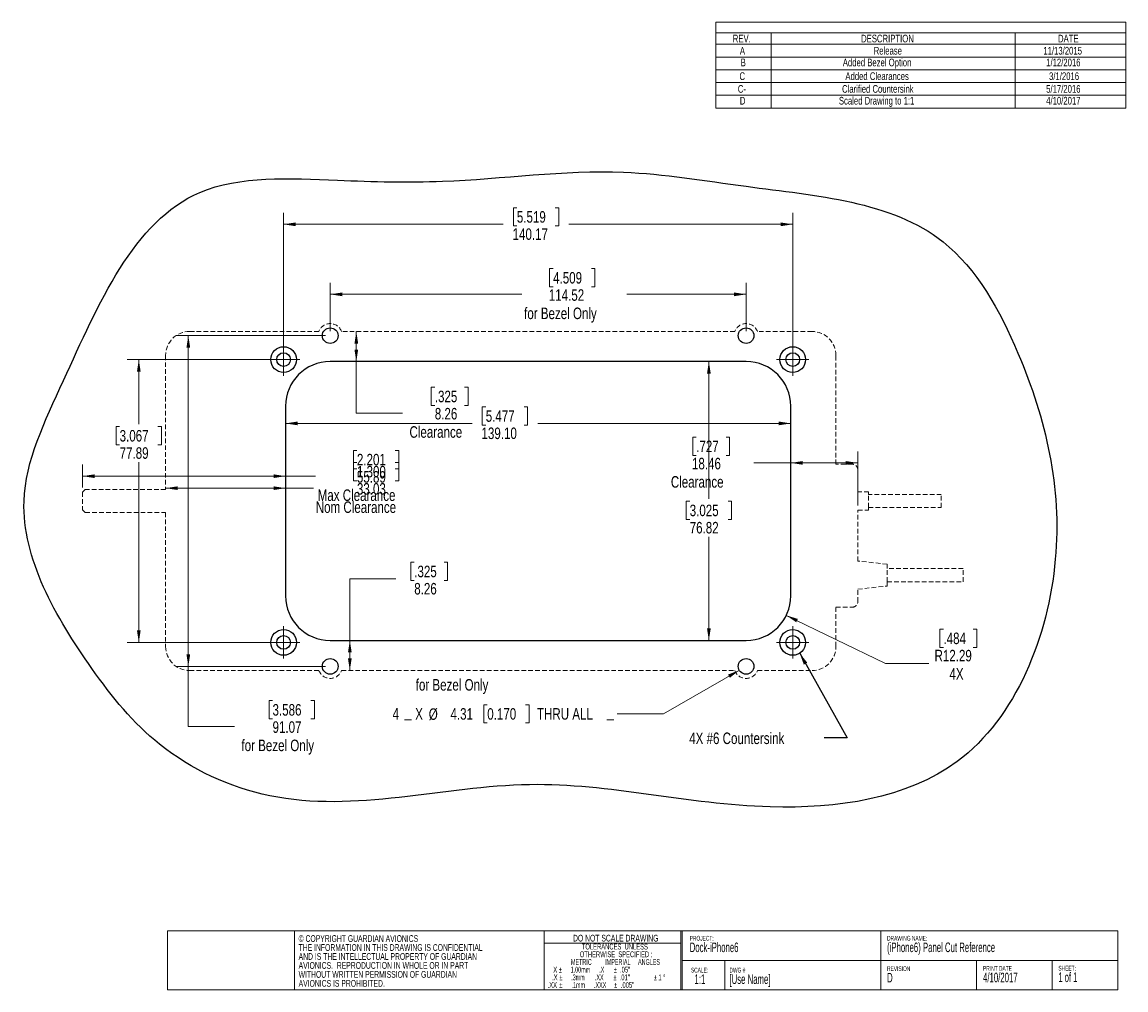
# Model space of a CAD drawing. Header units: millimetres. Extents: x 19 to 323, y 5 to 271.
import ezdxf

# ---------------------------------------------------------------- set-up
doc = ezdxf.new("R2010")
doc.units = ezdxf.units.MM
doc.linetypes.add('HIDDEN', pattern=[1.905, 1.27, -0.635])
doc.styles.add('SLDTEXTSTYLE0', font='TXT', dxfattribs={"width": 0.605})
doc.styles.add('SLDTEXTSTYLE1', font='TXT', dxfattribs={"width": 0.57})
doc.styles.add('SLDTEXTSTYLE2', font='TXT', dxfattribs={"width": 0.561765})
doc.styles.add('SLDTEXTSTYLE3', font='TXT', dxfattribs={"width": 0.56})
doc.styles.add('SLDTEXTSTYLE4', font='TXT', dxfattribs={"width": 0.5525})
doc.styles.add('SLDTEXTSTYLE5', font='TXT', dxfattribs={"width": 0.75})
doc.dimstyles.new('SLDDIMSTYLE0', dxfattribs={"dimtxt": 3.175, "dimasz": 3.302, "dimexe": 0, "dimexo": 0.0625, "dimgap": 0.79375, "dimtad": 0, "dimtih": 1, "dimtoh": 1, "dimrnd": 1e-09, "dimzin": 12, "dimdsep": 46, "dimtxsty": 'SLDTEXTSTYLE5', "dimsah": 1, "dimcen": 0.09, "dimadec": 0, "dimazin": 3, "dimtfac": 1, "dimtofl": 0, "dimtmove": 0, "dimatfit": 3, "dimfxl": 1, "dimfrac": 2, "dimtolj": 1, "dimtzin": 12, "dimarcsym": 0})
doc.dimstyles.new('SLDDIMSTYLE1', dxfattribs={"dimtxt": 3.175, "dimasz": 3.302, "dimexe": 0, "dimexo": 0.0625, "dimgap": 0.79375, "dimtad": 0, "dimtih": 1, "dimtoh": 1, "dimrnd": 1e-09, "dimzin": 4, "dimdsep": 46, "dimtxsty": 'SLDTEXTSTYLE5', "dimsah": 1, "dimcen": 0.09, "dimadec": 0, "dimazin": 1, "dimtfac": 1, "dimtofl": 0, "dimtmove": 0, "dimatfit": 3, "dimfxl": 1, "dimfrac": 2, "dimtolj": 1, "dimtzin": 12, "dimarcsym": 0})
doc.dimstyles.new('SLDDIMSTYLE2', dxfattribs={"dimtxt": 3.175, "dimasz": 3.302, "dimexe": 0, "dimexo": 0.0625, "dimgap": 0.79375, "dimtad": 0, "dimtih": 1, "dimtoh": 1, "dimrnd": 1e-09, "dimzin": 12, "dimdsep": 46, "dimtxsty": 'SLDTEXTSTYLE5', "dimsah": 1, "dimcen": 0, "dimadec": 0, "dimazin": 3, "dimtfac": 1, "dimtofl": 0, "dimtmove": 0, "dimatfit": 3, "dimfxl": 1, "dimfrac": 2, "dimtolj": 1, "dimtzin": 12, "dimarcsym": 0})
doc.dimstyles.new('SLDDIMSTYLE3', dxfattribs={"dimtxt": 3.175, "dimasz": 3.302, "dimexe": 0, "dimexo": 0.0625, "dimgap": 0.79375, "dimtad": 0, "dimtih": 1, "dimtoh": 1, "dimrnd": 1e-09, "dimzin": 4, "dimdsep": 46, "dimtxsty": 'SLDTEXTSTYLE5', "dimsah": 1, "dimcen": 0, "dimadec": 0, "dimazin": 1, "dimtfac": 1, "dimtofl": 0, "dimtmove": 0, "dimatfit": 3, "dimfxl": 1, "dimfrac": 2, "dimtolj": 1, "dimtzin": 12, "dimarcsym": 0})
doc.dimstyles.new('SLDDIMSTYLE4', dxfattribs={"dimtxt": 0.18, "dimasz": 3.302, "dimexe": 0, "dimexo": 0.0625, "dimgap": 0, "dimtad": 0, "dimtih": 1, "dimtoh": 1, "dimdec": 0, "dimrnd": 1e-09, "dimzin": 0, "dimdsep": 46, "dimtxsty": 'Standard', "dimsah": 1, "dimcen": 0.09, "dimadec": 0, "dimazin": 0, "dimtfac": 3.302, "dimtdec": 0, "dimtofl": 0, "dimtmove": 0, "dimatfit": 3, "dimfxl": 1, "dimfrac": 2, "dimtolj": 1, "dimtzin": 0, "dimarcsym": 0})

# ---------------------------------------------------------------- blocks, each defined once
blk = doc.blocks.new('SW_NOTE_0')
at = {"color": 0, "linetype": 'Continuous', "lineweight": 0, "attachment_point": 1, "style": 'SLDTEXTSTYLE0'}
for s, insert, char_height in [('4/10/2017', (0, -0.12), 2.646), ('PRINT DATE', (0, 1.71), 1.323)]:
    blk.add_mtext(s, dxfattribs=dict(at, insert=insert, char_height=char_height))
blk = doc.blocks.new('SW_NOTE_1')
at = {"color": 0, "linetype": 'Continuous', "lineweight": 0, "attachment_point": 1, "style": 'SLDTEXTSTYLE0'}
for s, insert, char_height in [('DRAWING NAME:', (0, 1.71), 1.3229), ('(iPhone6) Panel Cut Reference', (0, -0.12), 2.6458)]:
    blk.add_mtext(s, dxfattribs=dict(at, insert=insert, char_height=char_height))
blk = doc.blocks.new('SW_NOTE_2')
at = {"color": 0, "linetype": 'Continuous', "lineweight": 0, "attachment_point": 1}
for s, insert, char_height, style in [('SHEET:', (0, 1.71), 1.323, 'SLDTEXTSTYLE0'), ('1 of 1', (0, -0.12), 2.646, 'SLDTEXTSTYLE1')]:
    blk.add_mtext(s, dxfattribs=dict(at, insert=insert, char_height=char_height, style=style))
blk = doc.blocks.new('SW_NOTE_3')
at = {"color": 0, "linetype": 'Continuous', "lineweight": 0, "attachment_point": 1, "style": 'SLDTEXTSTYLE0'}
for s, insert, char_height in [('REVISION', (0, 1.71), 1.323), ('D', (0, -0.12), 2.65)]:
    blk.add_mtext(s, dxfattribs=dict(at, insert=insert, char_height=char_height))
blk = doc.blocks.new('SW_NOTE_4')
at = {"color": 0, "linetype": 'Continuous', "lineweight": 0, "attachment_point": 1, "style": 'SLDTEXTSTYLE0'}
for s, insert, char_height in [('DWG #', (0, 1.71), 1.323), ('[Use Name]', (0, -0.12), 2.646)]:
    blk.add_mtext(s, dxfattribs=dict(at, insert=insert, char_height=char_height))
blk = doc.blocks.new('SW_NOTE_5')
at = {"color": 0, "linetype": 'Continuous', "lineweight": 0, "attachment_point": 2}
for s, insert, char_height, style in [('DO NOT SCALE DRAWING', (15.77, 2.39), 1.8521, 'SLDTEXTSTYLE0'), ('OTHERWISE  SPECIFIED :', (15.87, -2.19), 1.5875, 'SLDTEXTSTYLE0'), ('TOLERANCES  UNLESS', (15.53, -0.07), 1.5875, 'SLDTEXTSTYLE0'), ('METRIC         IMPERIAL     ANGLES', (15.7, -4.3), 1.5875, 'SLDTEXTSTYLE2'), ('.X', (-0.99, -8.54), 1.587, 'SLDTEXTSTYLE0'), ('X', (-0.89, -6.42), 1.59, 'SLDTEXTSTYLE0'), ('%%p', (0.52, -6.42), 1.587, 'SLDTEXTSTYLE0'), ('%%p', (0.68, -8.54), 1.587, 'SLDTEXTSTYLE0'), ('1.00mm      .X', (7.99, -6.42), 1.5875, 'SLDTEXTSTYLE3'), ('.3mm       .XX', (7.98, -8.54), 1.5875, 'SLDTEXTSTYLE4'), ('%%p', (15.58, -8.54), 1.587, 'SLDTEXTSTYLE0'), ('%%p', (15.68, -6.42), 1.587, 'SLDTEXTSTYLE0'), ('.01"', (18.26, -8.54), 1.587, 'SLDTEXTSTYLE0'), ('.05"', (18.36, -6.42), 1.587, 'SLDTEXTSTYLE0'), ('%%p', (26.67, -8.54), 1.587, 'SLDTEXTSTYLE0'), ('1', (27.96, -8.54), 1.59, 'SLDTEXTSTYLE0'), ('%%d', (29.12, -8.54), 1.587, 'SLDTEXTSTYLE0'), ('.XX', (-1.69, -10.65), 1.587, 'SLDTEXTSTYLE0'), ('%%p', (0.66, -10.65), 1.587, 'SLDTEXTSTYLE0'), ('.1mm      .XXX', (8.38, -10.65), 1.5875, 'SLDTEXTSTYLE3'), ('%%p', (15.75, -10.65), 1.587, 'SLDTEXTSTYLE0'), ('.005"', (19.03, -10.65), 1.587, 'SLDTEXTSTYLE0')]:
    blk.add_mtext(s, dxfattribs=dict(at, insert=insert, char_height=char_height, style=style))
blk = doc.blocks.new('SW_NOTE_6')
at = {"color": 0, "linetype": 'Continuous', "lineweight": 0, "attachment_point": 1, "style": 'SLDTEXTSTYLE0'}
for s, insert, char_height in [('SCALE:', (0, 1.71), 1.323), ('1:1', (0.99, -0.12), 2.646)]:
    blk.add_mtext(s, dxfattribs=dict(at, insert=insert, char_height=char_height))
blk = doc.blocks.new('SW_NOTE_7')
at = {"color": 0, "linetype": 'Continuous', "lineweight": 0, "attachment_point": 1, "style": 'SLDTEXTSTYLE0'}
for s, insert, char_height in [('PROJECT:', (0, 1.71), 1.323), ('Dock-iPhone6', (0, -0.12), 2.6458)]:
    blk.add_mtext(s, dxfattribs=dict(at, insert=insert, char_height=char_height))
blk = doc.blocks.new('SW_NOTE_8')
at = {"color": 0, "linetype": 'Continuous', "lineweight": 0, "char_height": 1.8521, "attachment_point": 1, "style": 'SLDTEXTSTYLE0'}
for s, insert in [('© COPYRIGHT GUARDIAN AVIONICS', (0, 2.39)), ('AND IS THE INTELLECTUAL PROPERTY OF GUARDIAN', (0, -2.55)), ('THE INFORMATION IN THIS DRAWING IS CONFIDENTIAL', (0, -0.08)), ('AVIONICS.  REPRODUCTION IN WHOLE OR IN PART', (0, -5.02)), ('WITHOUT WRITTEN PERMISSION OF GUARDIAN', (0, -7.49)), ('AVIONICS IS PROHIBITED.', (0, -9.96))]:
    blk.add_mtext(s, dxfattribs=dict(at, insert=insert))
blk = doc.blocks.new('SW_TABLEANNOTATION_0')
at = {"color": 0, "linetype": 'Continuous', "lineweight": 18}
for p, q in [((0, 0), (0, -23.67)), ((112.87, 0), (0, 0)), ((112.87, -23.67), (112.87, 0)), ((0, -2.95), (112.87, -2.95)), ((15.24, -2.95), (15.24, -6.13)), ((82.39, -2.95), (82.39, -6.13)), ((0, -6.13), (112.87, -6.13)), ((15.24, -6.13), (15.24, -23.67)), ((82.39, -6.13), (82.39, -23.67)), ((0, -9.63), (112.87, -9.63)), ((0, -13.14), (112.87, -13.14)), ((0, -16.65), (112.87, -16.65)), ((0, -20.16), (112.87, -20.16)), ((0, -23.67), (112.87, -23.67))]:
    blk.add_line(p, q, dxfattribs=at)
at = {"color": 0, "linetype": 'Continuous', "lineweight": 18, "attachment_point": 1, "style": 'SLDTEXTSTYLE5'}
for s, insert, char_height in [('REV.', (4.63, -3.48), 2.117), ('DESCRIPTION', (39.96, -3.48), 2.1167), ('DATE', (94.18, -3.48), 2.117), ('A', (6.58, -6.83), 2.12), ('Release', (43.41, -6.83), 2.117), ('11/13/2015', (90.14, -6.83), 2.117), ('B', (6.81, -10.07), 2.12), ('Added Bezel Option', (34.92, -10.07), 2.1167), ('1/12/2016', (90.92, -10.07), 2.117), ('C', (6.47, -13.84), 2.12), ('Added Clearances', (35.63, -13.84), 2.1167), ('3/1/2016', (91.71, -13.84), 2.117), ('C-', (6.01, -17.35), 2.117), ('Clarified Countersink', (34.71, -17.35), 2.1167), ('5/17/2016', (90.92, -17.35), 2.117), ('D', (6.57, -20.6), 2.12), ('Scaled Drawing to 1:1', (33.84, -20.6), 2.1167), ('4/10/2017', (90.92, -20.6), 2.117)]:
    blk.add_mtext(s, dxfattribs=dict(at, insert=insert, char_height=char_height))
blk = doc.blocks.new('_D')
at = {"color": 7, "linetype": 'Continuous', "lineweight": 18}
for p, q in [((204.55, 157.1), (203.58, 157.1)), ((203.58, 157.1), (203.58, 152.06)), ((212.76, 157.1), (213.73, 157.1)), ((213.73, 157.1), (213.73, 152.06)), ((203.58, 152.06), (204.55, 152.06)), ((213.73, 152.06), (212.76, 152.06)), ((249.05, 138.24), (249.05, 153.18)), ((230.59, 150), (220.38, 150)), ((249.05, 150), (230.59, 150))]:
    blk.add_line(p, q, dxfattribs=at)
for points in [[(230.59, 150), (233.89, 149.5), (233.89, 150.51)], [(249.05, 150), (245.74, 150.51), (245.74, 149.5)]]:
    blk.add_solid(points, dxfattribs=at)
at = {"color": 7, "linetype": 'Continuous', "lineweight": 18, "char_height": 3.175, "attachment_point": 1, "style": 'SLDTEXTSTYLE5'}
for s, insert in [('.727', (204.55, 156.15)), ('18.46', (203.38, 151.4)), ('Clearance', (197.57, 146.36))]:
    blk.add_mtext(s, dxfattribs=dict(at, insert=insert))
blk = doc.blocks.new('_D_1')
at = {"color": 7, "linetype": 'Continuous', "lineweight": 18}
for p, q in [((111.13, 153.44), (110.17, 153.44)), ((110.17, 153.44), (110.17, 148.4)), ((121.69, 153.44), (122.66, 153.44)), ((122.66, 153.44), (122.66, 148.4)), ((35.59, 143.19), (35.59, 149.52)), ((35.59, 146.35), (91.48, 146.35)), ((91.48, 146.35), (99.69, 146.35)), ((110.17, 148.4), (111.13, 148.4)), ((122.66, 148.4), (121.69, 148.4))]:
    blk.add_line(p, q, dxfattribs=at)
for points in [[(35.59, 146.35), (38.89, 145.84), (38.89, 146.85)], [(91.48, 146.35), (88.18, 146.85), (88.18, 145.84)]]:
    blk.add_solid(points, dxfattribs=at)
at = {"color": 7, "linetype": 'Continuous', "lineweight": 18, "char_height": 3.175, "attachment_point": 1, "style": 'SLDTEXTSTYLE5'}
for s, insert in [('2.201', (111.13, 152.49)), ('55.89', (111.13, 147.74)), ('Max Clearance', (100.33, 142.7))]:
    blk.add_mtext(s, dxfattribs=dict(at, insert=insert))
blk = doc.blocks.new('_D_2')
at = {"color": 7, "linetype": 'Continuous', "lineweight": 18}
for p, q in [((111.13, 150.14), (110.17, 150.14)), ((110.17, 150.14), (110.17, 145.1)), ((121.69, 150.14), (122.66, 150.14)), ((122.66, 150.14), (122.66, 145.1)), ((58.46, 143.04), (91.48, 143.04)), ((91.48, 143.04), (99.16, 143.04)), ((110.17, 145.1), (111.13, 145.1)), ((122.66, 145.1), (121.69, 145.1))]:
    blk.add_line(p, q, dxfattribs=at)
for points in [[(58.46, 143.04), (61.76, 142.54), (61.76, 143.55)], [(91.48, 143.04), (88.18, 143.55), (88.18, 142.54)]]:
    blk.add_solid(points, dxfattribs=at)
at = {"color": 7, "linetype": 'Continuous', "lineweight": 18, "char_height": 3.175, "attachment_point": 1, "style": 'SLDTEXTSTYLE5'}
for s, insert in [('1.300', (111.13, 149.19)), ('33.03', (111.13, 144.44)), ('Nom Clearance', (99.8, 139.4))]:
    blk.add_mtext(s, dxfattribs=dict(at, insert=insert))
blk = doc.blocks.new('_D_3')
at = {"color": 7, "linetype": 'Continuous', "lineweight": 18}
for p, q in [((110.97, 186.18), (110.97, 177.92)), ((110.97, 163.74), (110.97, 177.92)), ((132.58, 170.84), (131.61, 170.84)), ((131.61, 170.84), (131.61, 165.8)), ((140.79, 170.84), (141.76, 170.84)), ((141.76, 170.84), (141.76, 165.8)), ((131.61, 165.8), (132.58, 165.8)), ((141.76, 165.8), (140.79, 165.8)), ((123.67, 163.74), (110.97, 163.74))]:
    blk.add_line(p, q, dxfattribs=at)
for points in [[(110.97, 186.18), (110.46, 182.88), (111.47, 182.88)], [(110.97, 177.92), (111.47, 181.22), (110.46, 181.22)]]:
    blk.add_solid(points, dxfattribs=at)
at = {"color": 7, "linetype": 'Continuous', "lineweight": 18, "char_height": 3.175, "attachment_point": 1, "style": 'SLDTEXTSTYLE5'}
for s, insert in [('.325', (132.58, 169.89)), ('8.26', (132.58, 165.14)), ('Clearance', (125.6, 160.1))]:
    blk.add_mtext(s, dxfattribs=dict(at, insert=insert))
blk = doc.blocks.new('_D_4')
at = {"color": 7, "linetype": 'Continuous', "lineweight": 18}
for p, q in [((126.92, 122.64), (125.95, 122.64)), ((125.95, 122.64), (125.95, 117.6)), ((135.13, 122.64), (136.1, 122.64)), ((136.1, 122.64), (136.1, 117.6)), ((121.88, 118.06), (109.18, 118.06)), ((109.18, 118.06), (109.18, 101.1)), ((125.95, 117.6), (126.92, 117.6)), ((136.1, 117.6), (135.13, 117.6)), ((109.18, 92.84), (109.18, 101.1))]:
    blk.add_line(p, q, dxfattribs=at)
for points in [[(109.18, 101.1), (108.67, 97.8), (109.69, 97.8)], [(109.18, 92.84), (109.69, 96.14), (108.67, 96.14)]]:
    blk.add_solid(points, dxfattribs=at)
at = {"color": 7, "linetype": 'Continuous', "lineweight": 18, "char_height": 3.175, "attachment_point": 1, "style": 'SLDTEXTSTYLE5'}
for s, insert in [('.325', (126.92, 121.69)), ('8.26', (126.92, 116.94))]:
    blk.add_mtext(s, dxfattribs=dict(at, insert=insert))
blk = doc.blocks.new('_D_5')
at = {"color": 7, "linetype": 'Continuous', "lineweight": 18}
for p, q in [((208.04, 177.92), (208.04, 140.1)), ((202.76, 139.45), (201.79, 139.45)), ((201.79, 139.45), (201.79, 134.41)), ((213.32, 139.45), (214.28, 139.45)), ((214.28, 139.45), (214.28, 134.41)), ((201.79, 134.41), (202.76, 134.41)), ((214.28, 134.41), (213.32, 134.41)), ((208.04, 101.1), (208.04, 129.66))]:
    blk.add_line(p, q, dxfattribs=at)
for points in [[(208.04, 177.92), (207.53, 174.62), (208.55, 174.62)], [(208.04, 101.1), (208.55, 104.4), (207.53, 104.4)]]:
    blk.add_solid(points, dxfattribs=at)
at = {"color": 7, "linetype": 'Continuous', "lineweight": 18, "char_height": 3.175, "attachment_point": 1, "style": 'SLDTEXTSTYLE5'}
for s, insert in [('3.025', (202.76, 138.5)), ('76.82', (202.76, 133.75))]:
    blk.add_mtext(s, dxfattribs=dict(at, insert=insert))
blk = doc.blocks.new('_D_6')
at = {"color": 7, "linetype": 'Continuous', "lineweight": 18}
for p, q in [((146.6, 165.45), (145.63, 165.45)), ((145.63, 165.45), (145.63, 160.41)), ((157.16, 165.45), (158.13, 165.45)), ((158.13, 165.45), (158.13, 160.41)), ((91.48, 160.88), (142.85, 160.88)), ((145.63, 160.41), (146.6, 160.41)), ((158.13, 160.41), (157.16, 160.41)), ((230.59, 160.88), (160.91, 160.88))]:
    blk.add_line(p, q, dxfattribs=at)
for points in [[(91.48, 160.88), (94.79, 160.37), (94.79, 161.39)], [(230.59, 160.88), (227.28, 161.39), (227.28, 160.37)]]:
    blk.add_solid(points, dxfattribs=at)
at = {"color": 7, "linetype": 'Continuous', "lineweight": 18, "char_height": 3.175, "attachment_point": 1, "style": 'SLDTEXTSTYLE5'}
for s, insert in [('5.477', (146.6, 164.5)), ('139.10', (145.43, 159.75))]:
    blk.add_mtext(s, dxfattribs=dict(at, insert=insert))
blk = doc.blocks.new('_D_7')
at = {"color": 7, "linetype": 'Continuous', "lineweight": 18}
for p, q in [((229.35, 108.02), (256.68, 94.72)), ((272.63, 104.22), (271.67, 104.22)), ((271.67, 104.22), (271.67, 99.18)), ((280.84, 104.22), (281.81, 104.22)), ((281.81, 104.22), (281.81, 99.18)), ((271.67, 99.18), (272.63, 99.18)), ((281.81, 99.18), (280.84, 99.18)), ((256.68, 94.72), (268.59, 94.72))]:
    blk.add_line(p, q, dxfattribs=at)
blk.add_solid([(229.35, 108.02), (232.1, 106.11), (232.54, 107.03)], dxfattribs=at)
at = {"color": 7, "linetype": 'Continuous', "lineweight": 18, "char_height": 3.175, "attachment_point": 1, "style": 'SLDTEXTSTYLE5'}
for s, insert in [('.484', (272.63, 103.27)), ('R12.29', (270.17, 98.52)), ('4X', (274.28, 93.48))]:
    blk.add_mtext(s, dxfattribs=dict(at, insert=insert))
blk = doc.blocks.new('_D_8')
at = {"color": 7, "linetype": 'Continuous', "lineweight": 18}
for p, q in [((216.43, 92.9), (195.51, 80.89)), ((147.02, 83.41), (146.06, 83.41)), ((146.06, 83.41), (146.06, 78.37)), ((157.58, 83.41), (158.55, 83.41)), ((158.55, 83.41), (158.55, 78.37)), ((125.23, 79.25), (124.26, 79.25)), ((124.26, 79.25), (125.23, 79.25)), ((125.23, 79.25), (126.2, 79.25)), ((126.2, 79.25), (125.23, 79.25)), ((180.88, 79.25), (179.91, 79.25)), ((179.91, 79.25), (180.88, 79.25)), ((180.88, 79.25), (181.84, 79.25)), ((181.84, 79.25), (180.88, 79.25)), ((195.51, 80.89), (182.81, 80.89)), ((146.06, 78.37), (147.02, 78.37)), ((158.55, 78.37), (157.58, 78.37))]:
    blk.add_line(p, q, dxfattribs=at)
blk.add_solid([(216.43, 92.9), (213.31, 91.7), (213.82, 90.82)], dxfattribs=at)
at = {"color": 7, "linetype": 'Continuous', "lineweight": 18, "attachment_point": 1, "style": 'SLDTEXTSTYLE5'}
for s, insert, char_height in [('4', (120.95, 82.46), 3.17), ('X', (127.17, 82.46), 3.17), ('%%c', (130.92, 82.41), 3.175), ('4.31', (136.9, 82.46), 3.175), ('0.170', (147.02, 82.46), 3.175), ('THRU ALL', (160.71, 82.46), 3.175)]:
    blk.add_mtext(s, dxfattribs=dict(at, insert=insert, char_height=char_height))
blk = doc.blocks.new('_D_9')
at = {"color": 7, "linetype": 'Continuous', "lineweight": 18}
for p, q in [((90.95, 179.73), (90.95, 218.89)), ((155.17, 220.29), (154.2, 220.29)), ((154.2, 220.29), (154.2, 215.25)), ((165.73, 220.29), (166.69, 220.29)), ((166.69, 220.29), (166.69, 215.25)), ((231.12, 179.73), (231.12, 218.89)), ((90.95, 215.71), (151.42, 215.71)), ((154.2, 215.25), (155.17, 215.25)), ((166.69, 215.25), (165.73, 215.25)), ((231.12, 215.71), (169.48, 215.71))]:
    blk.add_line(p, q, dxfattribs=at)
for points in [[(90.95, 215.71), (94.25, 215.2), (94.25, 216.22)], [(231.12, 215.71), (227.82, 216.22), (227.82, 215.2)]]:
    blk.add_solid(points, dxfattribs=at)
at = {"color": 7, "linetype": 'Continuous', "lineweight": 18, "char_height": 3.175, "attachment_point": 1, "style": 'SLDTEXTSTYLE5'}
for s, insert in [('5.519', (155.17, 219.34)), ('140.17', (154, 214.59))]:
    blk.add_mtext(s, dxfattribs=dict(at, insert=insert))
blk = doc.blocks.new('_D_10')
at = {"color": 7, "linetype": 'Continuous', "lineweight": 18}
for p, q in [((165.15, 203.52), (164.18, 203.52)), ((164.18, 203.52), (164.18, 198.48)), ((175.7, 203.52), (176.67, 203.52)), ((176.67, 203.52), (176.67, 198.48)), ((103.78, 186.32), (103.78, 199.6)), ((164.18, 198.48), (165.15, 198.48)), ((176.67, 198.48), (175.7, 198.48)), ((218.29, 186.32), (218.29, 199.6)), ((103.78, 196.43), (156.53, 196.43)), ((218.29, 196.43), (185.49, 196.43))]:
    blk.add_line(p, q, dxfattribs=at)
for points in [[(103.78, 196.43), (107.08, 195.92), (107.08, 196.94)], [(218.29, 196.43), (214.99, 196.94), (214.99, 195.92)]]:
    blk.add_solid(points, dxfattribs=at)
at = {"color": 7, "linetype": 'Continuous', "lineweight": 18, "char_height": 3.175, "attachment_point": 1, "style": 'SLDTEXTSTYLE5'}
for s, insert in [('4.509', (165.15, 202.57)), ('114.52', (163.97, 197.82)), ('for Bezel Only', (157.17, 192.78))]:
    blk.add_mtext(s, dxfattribs=dict(at, insert=insert))
blk = doc.blocks.new('_D_11')
at = {"color": 7, "linetype": 'Continuous', "lineweight": 18}
for p, q in [((89.68, 178.46), (47.91, 178.46)), ((51.08, 178.46), (51.08, 160.65)), ((45.8, 160), (44.84, 160)), ((44.84, 160), (44.84, 154.96)), ((56.36, 160), (57.33, 160)), ((57.33, 160), (57.33, 154.96)), ((44.84, 154.96), (45.8, 154.96)), ((57.33, 154.96), (56.36, 154.96)), ((51.08, 100.56), (51.08, 150.21)), ((89.68, 100.56), (47.91, 100.56))]:
    blk.add_line(p, q, dxfattribs=at)
for points in [[(51.08, 178.46), (50.57, 175.15), (51.59, 175.15)], [(51.08, 100.56), (51.59, 103.87), (50.57, 103.87)]]:
    blk.add_solid(points, dxfattribs=at)
at = {"color": 7, "linetype": 'Continuous', "lineweight": 18, "char_height": 3.175, "attachment_point": 1, "style": 'SLDTEXTSTYLE5'}
for s, insert in [('3.067', (45.8, 159.06)), ('77.89', (45.8, 154.31))]:
    blk.add_mtext(s, dxfattribs=dict(at, insert=insert))
blk = doc.blocks.new('_D_12')
at = {"color": 7, "linetype": 'Continuous', "lineweight": 18}
for p, q in [((102.51, 185.05), (61.54, 185.05)), ((64.71, 185.05), (64.71, 93.97)), ((102.51, 93.97), (61.54, 93.97)), ((64.71, 77.44), (64.71, 93.97)), ((87.9, 84.53), (86.94, 84.53)), ((86.94, 84.53), (86.94, 79.49)), ((98.46, 84.53), (99.43, 84.53)), ((99.43, 84.53), (99.43, 79.49)), ((86.94, 79.49), (87.9, 79.49)), ((99.43, 79.49), (98.46, 79.49)), ((77.41, 77.44), (64.71, 77.44))]:
    blk.add_line(p, q, dxfattribs=at)
for points in [[(64.71, 185.05), (64.2, 181.74), (65.22, 181.74)], [(64.71, 93.97), (65.22, 97.28), (64.2, 97.28)]]:
    blk.add_solid(points, dxfattribs=at)
at = {"color": 7, "linetype": 'Continuous', "lineweight": 18, "char_height": 3.175, "attachment_point": 1, "style": 'SLDTEXTSTYLE5'}
for s, insert in [('3.586', (87.9, 83.58)), ('91.07', (87.9, 78.83)), ('for Bezel Only', (79.34, 73.79))]:
    blk.add_mtext(s, dxfattribs=dict(at, insert=insert))
blk = doc.blocks.new('SW_CENTERMARKSYMBOL_0')
at = {"color": 0, "linetype": 'Continuous', "lineweight": 0}
for p, q in [((0, 2.54), (0, 4.43865)), ((-2.54, 0), (-4.43865, 0)), ((0, 0), (-2.54, 0)), ((0, 0), (0, 2.54)), ((0, 0), (0, -2.54)), ((0, 0), (2.54, 0)), ((2.54, 0), (4.43865, 0)), ((0, -2.54), (0, -4.43865))]:
    blk.add_line(p, q, dxfattribs=at)
blk = doc.blocks.new('SW_CENTERMARKSYMBOL_1')
at = {"color": 0, "linetype": 'Continuous', "lineweight": 0}
for p, q in [((0, 2.54), (0, 4.43865)), ((-2.54, 0), (-4.43865, 0)), ((0, 0), (-2.54, 0)), ((0, 0), (0, 2.54)), ((0, 0), (0, -2.54)), ((0, 0), (2.54, 0)), ((2.54, 0), (4.43865, 0)), ((0, -2.54), (0, -4.43865))]:
    blk.add_line(p, q, dxfattribs=at)
blk = doc.blocks.new('SW_CENTERMARKSYMBOL_2')
at = {"color": 0, "linetype": 'Continuous', "lineweight": 0}
for p, q in [((0, 2.54), (0, 4.43865)), ((-2.54, 0), (-4.43865, 0)), ((0, 0), (-2.54, 0)), ((0, 0), (0, 2.54)), ((0, 0), (0, -2.54)), ((0, 0), (2.54, 0)), ((2.54, 0), (4.43865, 0)), ((0, -2.54), (0, -4.43865))]:
    blk.add_line(p, q, dxfattribs=at)
blk = doc.blocks.new('SW_CENTERMARKSYMBOL_3')
at = {"color": 0, "linetype": 'Continuous', "lineweight": 0}
for p, q in [((0, 2.54), (0, 4.43865)), ((-2.54, 0), (-4.43865, 0)), ((0, 0), (-2.54, 0)), ((0, 0), (0, 2.54)), ((0, 0), (0, -2.54)), ((0, 0), (2.54, 0)), ((2.54, 0), (4.43865, 0)), ((0, -2.54), (0, -4.43865))]:
    blk.add_line(p, q, dxfattribs=at)

msp = doc.modelspace()

# ---------------------------------------------------------------- linework, layer by layer
at = {"color": 7, "linetype": 'HIDDEN', "lineweight": 18}
for p, q in [((100.663, 186.184), (65.041, 186.184)), ((215.181, 186.184), (106.889, 186.184)), ((236.455, 186.184), (221.407, 186.184)), ((58.456, 179.599), (58.456, 142.685)), ((243.04, 149.626), (243.04, 179.599)), ((247.546, 149.626), (243.04, 149.626)), ((249.046, 142.05), (249.046, 148.126)), ((36.352, 142.685), (35.59, 141.923)), ((35.59, 141.923), (35.59, 137.097)), ((58.456, 142.685), (36.352, 142.685)), ((252.035, 142.05), (249.046, 142.05)), ((252.035, 141.26), (252.035, 142.05)), ((252.035, 137.76), (252.035, 141.26)), ((272.035, 141.26), (252.035, 141.26)), ((272.035, 137.76), (272.035, 141.26)), ((35.59, 137.097), (36.352, 136.335)), ((249.046, 122.979), (249.046, 136.97)), ((249.046, 136.97), (252.035, 136.97)), ((252.035, 136.97), (252.035, 137.76)), ((252.035, 137.76), (272.035, 137.76)), ((36.352, 136.335), (58.456, 136.335)), ((58.456, 136.335), (58.456, 99.421)), ((257.145, 122.097), (249.046, 122.979)), ((257.145, 120.952), (257.145, 122.097)), ((257.145, 117.242), (257.145, 120.952)), ((278.035, 120.952), (257.145, 120.952)), ((278.035, 117.242), (278.035, 120.952)), ((249.046, 115.215), (257.145, 116.097)), ((257.145, 117.242), (278.035, 117.242)), ((257.145, 116.097), (257.145, 117.242)), ((249.046, 111.751), (249.046, 115.215)), ((243.04, 99.421), (243.04, 110.252)), ((243.04, 110.252), (247.546, 110.252)), ((65.041, 92.836), (100.663, 92.836)), ((106.889, 92.836), (215.181, 92.836)), ((221.407, 92.836), (236.455, 92.836))]:
    msp.add_line(p, q, dxfattribs=at)
at = {"color": 7, "linetype": 'Continuous', "lineweight": 25}
for p, q in [((218.294, 177.922), (103.776, 177.922)), ((91.483, 165.629), (91.483, 113.391)), ((230.587, 113.391), (230.587, 165.629)), ((103.776, 101.098), (218.294, 101.098))]:
    msp.add_line(p, q, dxfattribs=at)
at = {"color": 7, "linetype": 'Continuous', "lineweight": 18}
for p, q in [((58.99, 21.112), (58.99, 4.853)), ((58.99, 21.112), (320.61, 21.112)), ((93.942, 21.112), (93.942, 4.853)), ((162.68, 21.112), (162.68, 4.853)), ((200.279, 21.112), (200.279, 4.853)), ((200.676, 21.112), (200.676, 4.853)), ((255.409, 21.112), (255.409, 12.983)), ((320.61, 4.853), (320.61, 21.112)), ((200.279, 17.741), (162.68, 17.741)), ((200.676, 12.983), (229.195, 12.983)), ((212.413, 12.983), (212.413, 4.853)), ((229.195, 12.983), (320.61, 12.983)), ((255.409, 4.853), (255.409, 12.983)), ((281.745, 12.983), (281.745, 4.853)), ((302.544, 12.983), (302.544, 4.853)), ((320.61, 4.853), (58.99, 4.853))]:
    msp.add_line(p, q, dxfattribs=at)
at = {"color": 7, "linetype": 'Continuous', "lineweight": 25}
for centre, radius in [((103.776, 185.047), 2.153), ((218.294, 185.047), 2.153), ((90.949, 178.456), 3.543), ((90.949, 178.456), 1.899), ((231.121, 178.456), 3.543), ((231.121, 178.456), 1.899), ((90.949, 100.564), 3.543), ((231.121, 100.564), 3.543), ((90.949, 100.564), 1.899), ((231.121, 100.564), 1.899), ((103.776, 93.973), 2.153), ((218.294, 93.973), 2.153)]:
    msp.add_circle(centre, radius, dxfattribs=at)
at = {"color": 7, "linetype": 'HIDDEN', "lineweight": 18}
for centre, radius, start, end in [((65.041, 179.599), 6.585, 90, 180), ((103.776, 185.047), 3.314, 20.06432, 159.93568), ((218.294, 185.047), 3.314, 20.06432, 159.93568), ((236.455, 179.599), 6.585, 0, 90), ((65.041, 99.421), 6.585, 180, 270), ((236.455, 99.421), 6.585, 270, 0), ((103.776, 93.973), 3.314, 200.06432, 339.93568), ((218.294, 93.973), 3.314, 200.06432, 339.93568)]:
    msp.add_arc(centre, radius, start, end, dxfattribs=at)
at = {"color": 7, "linetype": 'Continuous', "lineweight": 25}
for centre, start, end in [((103.776, 165.629), 90, 180), ((218.294, 165.629), 0, 90), ((103.776, 113.391), 180, 270), ((218.294, 113.391), 270, 0)]:
    msp.add_arc(centre, 12.293, start, end, dxfattribs=at)
at = {"color": 7, "linetype": 'HIDDEN', "lineweight": 18}
for centre, major_axis in [((247.545, 148.125), (-1.061, -1.061)), ((247.545, 111.752), (-1.061, 1.061))]:
    msp.add_ellipse(centre, major_axis=major_axis, ratio=0.9996955, start_param=2.3563468, end_param=3.9268385, dxfattribs=at)
at = {"color": 7, "linetype": 'Continuous', "lineweight": 25}
msp.add_open_spline([(184.564, 230.077), (168.129, 230.732), (141.422, 226.757), (103.34, 227.787), (55.355, 230.433), (34.664, 181.007), (12.433, 135.257), (33.406, 98.238), (56.498, 69.735), (99.098, 49.94), (157.731, 67.994), (218.961, 51.295), (285.068, 60.64), (309.813, 123.172), (298.138, 173.9), (272.059, 221.132), (224.926, 224.538), (195.749, 229.631), (184.564, 230.077)], degree=3, knots=[0, 0, 0, 0, 0.06522074, 0.1030683, 0.15275125, 0.23638619, 0.28207394, 0.34710222, 0.38369925, 0.42749165, 0.52110009, 0.608078, 0.67736287, 0.7582515, 0.83369866, 0.88194279, 0.95561427, 1, 1, 1, 1], dxfattribs=at)

# ---------------------------------------------------------------- block references
at = {"color": 7, "linetype": 'Continuous', "lineweight": 18}
msp.add_blockref('SW_TABLEANNOTATION_0', (209.997, 271.413), dxfattribs=at)
at = {"color": 7, "linetype": 'Continuous', "lineweight": 0}
for name, p in [('SW_CENTERMARKSYMBOL_2', (90.949, 178.456)), ('SW_CENTERMARKSYMBOL_3', (231.121, 178.456)), ('SW_CENTERMARKSYMBOL_1', (90.949, 100.564)), ('SW_CENTERMARKSYMBOL_0', (231.121, 100.564)), ('SW_NOTE_8', (95.081, 17.544)), ('SW_NOTE_5', (166.621, 17.65)), ('SW_NOTE_7', (202.757, 18.035)), ('SW_NOTE_1', (257.101, 18.035)), ('SW_NOTE_6', (203.092, 9.262)), ('SW_NOTE_4', (213.704, 9.262)), ('SW_NOTE_3', (257.101, 9.676)), ('SW_NOTE_0', (283.53, 9.731)), ('SW_NOTE_2', (304.276, 9.782))]:
    msp.add_blockref(name, p, dxfattribs=at)

# ---------------------------------------------------------------- texts
at = {"color": 7, "linetype": 'Continuous', "lineweight": 0, "char_height": 3.175, "attachment_point": 1, "style": 'SLDTEXTSTYLE5'}
for s, insert in [('for Bezel Only', (127.325, 90.466)), ('4X #6 Countersink', (202.624, 75.742))]:
    msp.add_mtext(s, dxfattribs=dict(at, insert=insert))

# ---------------------------------------------------------------- dimensions: what is measured, and where the dimension line sits
at = {"color": 7, "linetype": 'Continuous', "lineweight": 18}
for base, p1, p2, dimstyle, picture, middle in [((231.121, 215.713), (90.949, 178.456), (231.121, 178.456), 'SLDDIMSTYLE0', '_D_9', (160.448, 215.713)), ((91.483, 160.879), (230.587, 165.629), (91.483, 165.629), 'SLDDIMSTYLE1', '_D_6', (151.88, 160.879))]:
    dim = msp.add_linear_dim(base=base, p1=p1, p2=p2, dimstyle=dimstyle, dxfattribs=at)
    dim.commit()
    dim.dimension.update_dxf_attribs({"geometry": picture, "text_midpoint": middle, "dimtype": 160})
for base, p1, p2, text, picture, middle in [((218.294, 196.429), (103.776, 185.047), (218.294, 185.047), '<> \\Pfor Bezel Only', '_D_10', (171.013, 196.429)), ((91.483, 146.347), (35.59, 141.923), (91.483, 165.629), '<>\\PMax Clearance', '_D_1', (116.411, 146.347)), ((91.483, 143.044), (58.456, 142.685), (91.483, 165.629), '<>\\PNom Clearance', '_D_2', (116.411, 143.044)), ((230.587, 150.005), (249.046, 136.97), (230.587, 165.629), '<>\\PClearance', '_D', (208.654, 150.005))]:
    dim = msp.add_linear_dim(base=base, p1=p1, p2=p2, text=text, dimstyle='SLDDIMSTYLE0', dxfattribs=at)
    dim.commit()
    dim.dimension.update_dxf_attribs({"geometry": picture, "text_midpoint": middle, "dimtype": 160})
for base, p1, p2, text, picture, middle in [((110.966, 177.922), (106.889, 186.184), (103.776, 177.922), '<>\\PClearance', '_D_3', (110.966, 163.745)), ((64.71, 93.973), (103.776, 185.047), (103.776, 93.973), '<>\\Pfor Bezel Only', '_D_12', (64.71, 77.438))]:
    dim = msp.add_linear_dim(base=base, p1=p1, p2=p2, angle=90, text=text, dimstyle='SLDDIMSTYLE0', dxfattribs=at)
    dim.commit()
    dim.dimension.update_dxf_attribs({"geometry": picture, "text_midpoint": middle, "dimtype": 160})
for base, p1, p2, picture, middle in [((51.083, 100.564), (90.949, 178.456), (90.949, 100.564), '_D_11', (51.083, 155.43)), ((208.038, 101.098), (218.294, 177.922), (218.294, 101.098), '_D_5', (208.038, 134.879)), ((109.181, 101.098), (106.889, 92.836), (103.776, 101.098), '_D_4', (109.181, 118.065))]:
    dim = msp.add_linear_dim(base=base, p1=p1, p2=p2, angle=90, dimstyle='SLDDIMSTYLE0', dxfattribs=at)
    dim.commit()
    dim.dimension.update_dxf_attribs({"geometry": picture, "text_midpoint": middle, "dimtype": 160})
dim = msp.add_radius_dim(center=(218.294, 113.391), mpoint=(229.349, 108.015), text='<>\\P4X', dimstyle='SLDDIMSTYLE2', dxfattribs=at)
dim.commit()
dim.dimension.update_dxf_attribs({"geometry": '_D_7', "text_midpoint": (276.738, 97.125), "dimtype": 164})
dim = msp.add_diameter_dim_2p(p1=(220.1603, 95.0451), p2=(216.4269, 92.901), text='4X <> THRU ALL\\P', dimstyle='SLDDIMSTYLE3', dxfattribs=at)
dim.commit()
dim.dimension.update_dxf_attribs({"geometry": '_D_8', "text_midpoint": (151.8803, 80.8887), "dimtype": 163})

# ---------------------------------------------------------------- leaders
at = {"color": 7, "linetype": 'Continuous', "lineweight": 0}
msp.add_leader([(233.049, 97.591), (246.107, 74.24), (239.757, 74.24)], dimstyle='SLDDIMSTYLE4', dxfattribs=at)

doc.saveas('drawing.dxf')
